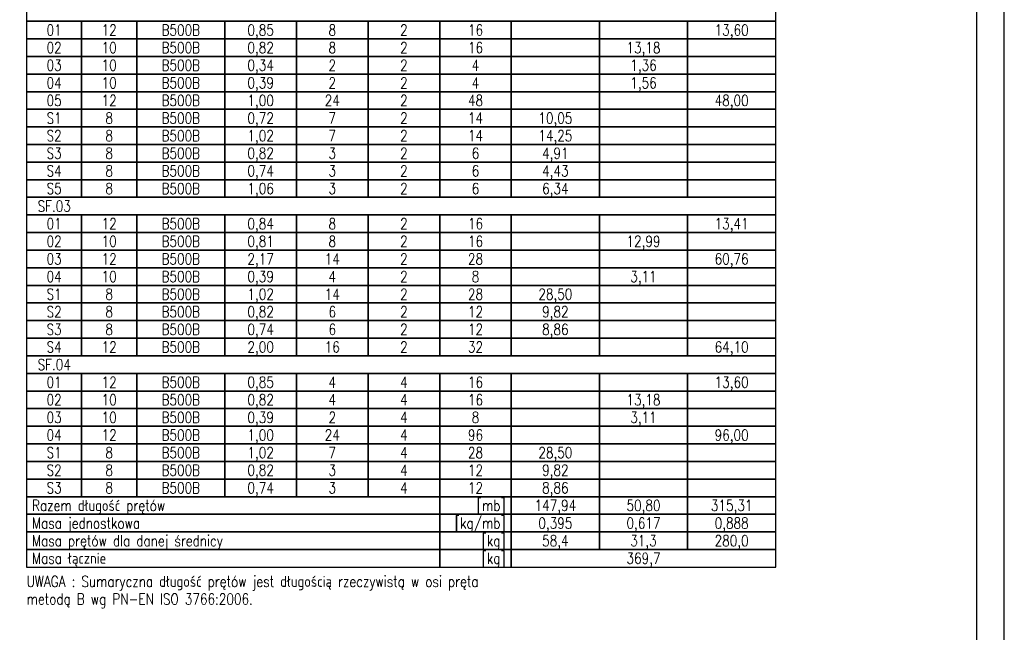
# Model space of a CAD drawing. Header units: millimetres. Extents: x -62590 to 46238, y 147773 to 522018.
# Tile 43 of 93: x 11769 to 16238, y 245213 to 247996. Entities that reach past the tile are written whole.
import ezdxf
from ezdxf.enums import TextEntityAlignment as Align

# ---------------------------------------------------------------- set-up
doc = ezdxf.new("R2010")
doc.units = ezdxf.units.MM
for name, color, linetype in [('!PB_Ramka', 7, 'Continuous'), ('e-cad_cienkie', 1, 'Continuous'), ('e-cad_opisy', 7, 'Continuous')]:
    doc.layers.add(name, color=color, linetype=linetype)
doc.styles.add('e-cad_1', font='simplex.shx', dxfattribs={"width": 0.8})

# ---------------------------------------------------------------- blocks, each defined once
blk = doc.blocks.new('*U24')
at = {"layer": 'e-cad_opisy', "color": 8, "ltscale": 0.4}
blk.add_lwpolyline([(0, 0), (600, 0), (600, 297), (25, 297), (25, 297), (0, 297), (0, 0)], dxfattribs=at)
at = {"layer": 'e-cad_opisy', "color": 3, "ltscale": 0.4}
blk.add_lwpolyline([(30, 5), (595, 5), (595, 292), (30, 292), (30, 5)], dxfattribs=at)

msp = doc.modelspace()

# ---------------------------------------------------------------- linework, layer by layer
at = {"layer": 'e-cad_cienkie', "ltscale": 10}
for points in [[(11800.5, 247989.2), (15200.5, 247989.2), (15200.5, 248069.2), (11800.5, 248069.2)], [(11800.5, 247909.2), (12050.5, 247909.2), (12050.5, 247989.2), (11800.5, 247989.2)], [(12050.5, 247909.2), (12300.5, 247909.2), (12300.5, 247989.2), (12050.5, 247989.2)], [(12300.5, 247909.2), (12700.5, 247909.2), (12700.5, 247989.2), (12300.5, 247989.2)], [(12700.5, 247909.2), (13025.5, 247909.2), (13025.5, 247989.2), (12700.5, 247989.2)], [(13025.5, 247909.2), (13350.5, 247909.2), (13350.5, 247989.2), (13025.5, 247989.2)], [(13350.5, 247909.2), (13675.5, 247909.2), (13675.5, 247989.2), (13350.5, 247989.2)], [(13675.5, 247909.2), (14000.5, 247909.2), (14000.5, 247989.2), (13675.5, 247989.2)], [(14000.5, 247909.2), (14400.5, 247909.2), (14400.5, 247989.2), (14000.5, 247989.2)], [(14400.5, 247909.2), (14800.5, 247909.2), (14800.5, 247989.2), (14400.5, 247989.2)], [(14800.5, 247909.2), (15200.5, 247909.2), (15200.5, 247989.2), (14800.5, 247989.2)], [(11800.5, 247829.2), (12050.5, 247829.2), (12050.5, 247909.2), (11800.5, 247909.2)], [(12050.5, 247829.2), (12300.5, 247829.2), (12300.5, 247909.2), (12050.5, 247909.2)], [(12300.5, 247829.2), (12700.5, 247829.2), (12700.5, 247909.2), (12300.5, 247909.2)], [(12700.5, 247829.2), (13025.5, 247829.2), (13025.5, 247909.2), (12700.5, 247909.2)], [(13025.5, 247829.2), (13350.5, 247829.2), (13350.5, 247909.2), (13025.5, 247909.2)], [(13350.5, 247829.2), (13675.5, 247829.2), (13675.5, 247909.2), (13350.5, 247909.2)], [(13675.5, 247829.2), (14000.5, 247829.2), (14000.5, 247909.2), (13675.5, 247909.2)], [(14000.5, 247829.2), (14400.5, 247829.2), (14400.5, 247909.2), (14000.5, 247909.2)], [(14400.5, 247829.2), (14800.5, 247829.2), (14800.5, 247909.2), (14400.5, 247909.2)], [(14800.5, 247829.2), (15200.5, 247829.2), (15200.5, 247909.2), (14800.5, 247909.2)], [(11800.5, 247749.2), (12050.5, 247749.2), (12050.5, 247829.2), (11800.5, 247829.2)], [(12050.5, 247749.2), (12300.5, 247749.2), (12300.5, 247829.2), (12050.5, 247829.2)], [(12300.5, 247749.2), (12700.5, 247749.2), (12700.5, 247829.2), (12300.5, 247829.2)], [(12700.5, 247749.2), (13025.5, 247749.2), (13025.5, 247829.2), (12700.5, 247829.2)], [(13025.5, 247749.2), (13350.5, 247749.2), (13350.5, 247829.2), (13025.5, 247829.2)], [(13350.5, 247749.2), (13675.5, 247749.2), (13675.5, 247829.2), (13350.5, 247829.2)], [(13675.5, 247749.2), (14000.5, 247749.2), (14000.5, 247829.2), (13675.5, 247829.2)], [(14000.5, 247749.2), (14400.5, 247749.2), (14400.5, 247829.2), (14000.5, 247829.2)], [(14400.5, 247749.2), (14800.5, 247749.2), (14800.5, 247829.2), (14400.5, 247829.2)], [(14800.5, 247749.2), (15200.5, 247749.2), (15200.5, 247829.2), (14800.5, 247829.2)], [(11800.5, 247669.2), (12050.5, 247669.2), (12050.5, 247749.2), (11800.5, 247749.2)], [(12050.5, 247669.2), (12300.5, 247669.2), (12300.5, 247749.2), (12050.5, 247749.2)], [(12300.5, 247669.2), (12700.5, 247669.2), (12700.5, 247749.2), (12300.5, 247749.2)], [(12700.5, 247669.2), (13025.5, 247669.2), (13025.5, 247749.2), (12700.5, 247749.2)], [(13025.5, 247669.2), (13350.5, 247669.2), (13350.5, 247749.2), (13025.5, 247749.2)], [(13350.5, 247669.2), (13675.5, 247669.2), (13675.5, 247749.2), (13350.5, 247749.2)], [(13675.5, 247669.2), (14000.5, 247669.2), (14000.5, 247749.2), (13675.5, 247749.2)], [(14000.5, 247669.2), (14400.5, 247669.2), (14400.5, 247749.2), (14000.5, 247749.2)], [(14400.5, 247669.2), (14800.5, 247669.2), (14800.5, 247749.2), (14400.5, 247749.2)], [(14800.5, 247669.2), (15200.5, 247669.2), (15200.5, 247749.2), (14800.5, 247749.2)], [(11800.5, 247589.2), (12050.5, 247589.2), (12050.5, 247669.2), (11800.5, 247669.2)], [(12050.5, 247589.2), (12300.5, 247589.2), (12300.5, 247669.2), (12050.5, 247669.2)], [(12300.5, 247589.2), (12700.5, 247589.2), (12700.5, 247669.2), (12300.5, 247669.2)], [(12700.5, 247589.2), (13025.5, 247589.2), (13025.5, 247669.2), (12700.5, 247669.2)], [(13025.5, 247589.2), (13350.5, 247589.2), (13350.5, 247669.2), (13025.5, 247669.2)], [(13350.5, 247589.2), (13675.5, 247589.2), (13675.5, 247669.2), (13350.5, 247669.2)], [(13675.5, 247589.2), (14000.5, 247589.2), (14000.5, 247669.2), (13675.5, 247669.2)], [(14000.5, 247589.2), (14400.5, 247589.2), (14400.5, 247669.2), (14000.5, 247669.2)], [(14400.5, 247589.2), (14800.5, 247589.2), (14800.5, 247669.2), (14400.5, 247669.2)], [(14800.5, 247589.2), (15200.5, 247589.2), (15200.5, 247669.2), (14800.5, 247669.2)], [(11800.5, 247509.2), (12050.5, 247509.2), (12050.5, 247589.2), (11800.5, 247589.2)], [(12050.5, 247509.2), (12300.5, 247509.2), (12300.5, 247589.2), (12050.5, 247589.2)], [(12300.5, 247509.2), (12700.5, 247509.2), (12700.5, 247589.2), (12300.5, 247589.2)], [(12700.5, 247509.2), (13025.5, 247509.2), (13025.5, 247589.2), (12700.5, 247589.2)], [(13025.5, 247509.2), (13350.5, 247509.2), (13350.5, 247589.2), (13025.5, 247589.2)], [(13350.5, 247509.2), (13675.5, 247509.2), (13675.5, 247589.2), (13350.5, 247589.2)], [(13675.5, 247509.2), (14000.5, 247509.2), (14000.5, 247589.2), (13675.5, 247589.2)], [(14000.5, 247509.2), (14400.5, 247509.2), (14400.5, 247589.2), (14000.5, 247589.2)], [(14400.5, 247509.2), (14800.5, 247509.2), (14800.5, 247589.2), (14400.5, 247589.2)], [(14800.5, 247509.2), (15200.5, 247509.2), (15200.5, 247589.2), (14800.5, 247589.2)], [(11800.5, 247429.2), (12050.5, 247429.2), (12050.5, 247509.2), (11800.5, 247509.2)], [(12050.5, 247429.2), (12300.5, 247429.2), (12300.5, 247509.2), (12050.5, 247509.2)], [(12300.5, 247429.2), (12700.5, 247429.2), (12700.5, 247509.2), (12300.5, 247509.2)], [(12700.5, 247429.2), (13025.5, 247429.2), (13025.5, 247509.2), (12700.5, 247509.2)], [(13025.5, 247429.2), (13350.5, 247429.2), (13350.5, 247509.2), (13025.5, 247509.2)], [(13350.5, 247429.2), (13675.5, 247429.2), (13675.5, 247509.2), (13350.5, 247509.2)], [(13675.5, 247429.2), (14000.5, 247429.2), (14000.5, 247509.2), (13675.5, 247509.2)], [(14000.5, 247429.2), (14400.5, 247429.2), (14400.5, 247509.2), (14000.5, 247509.2)], [(14400.5, 247429.2), (14800.5, 247429.2), (14800.5, 247509.2), (14400.5, 247509.2)], [(14800.5, 247429.2), (15200.5, 247429.2), (15200.5, 247509.2), (14800.5, 247509.2)], [(11800.5, 247349.2), (12050.5, 247349.2), (12050.5, 247429.2), (11800.5, 247429.2)], [(12050.5, 247349.2), (12300.5, 247349.2), (12300.5, 247429.2), (12050.5, 247429.2)], [(12300.5, 247349.2), (12700.5, 247349.2), (12700.5, 247429.2), (12300.5, 247429.2)], [(12700.5, 247349.2), (13025.5, 247349.2), (13025.5, 247429.2), (12700.5, 247429.2)], [(13025.5, 247349.2), (13350.5, 247349.2), (13350.5, 247429.2), (13025.5, 247429.2)], [(13350.5, 247349.2), (13675.5, 247349.2), (13675.5, 247429.2), (13350.5, 247429.2)], [(13675.5, 247349.2), (14000.5, 247349.2), (14000.5, 247429.2), (13675.5, 247429.2)], [(14000.5, 247349.2), (14400.5, 247349.2), (14400.5, 247429.2), (14000.5, 247429.2)], [(14400.5, 247349.2), (14800.5, 247349.2), (14800.5, 247429.2), (14400.5, 247429.2)], [(14800.5, 247349.2), (15200.5, 247349.2), (15200.5, 247429.2), (14800.5, 247429.2)], [(11800.5, 247269.2), (12050.5, 247269.2), (12050.5, 247349.2), (11800.5, 247349.2)], [(12050.5, 247269.2), (12300.5, 247269.2), (12300.5, 247349.2), (12050.5, 247349.2)], [(12300.5, 247269.2), (12700.5, 247269.2), (12700.5, 247349.2), (12300.5, 247349.2)], [(12700.5, 247269.2), (13025.5, 247269.2), (13025.5, 247349.2), (12700.5, 247349.2)], [(13025.5, 247269.2), (13350.5, 247269.2), (13350.5, 247349.2), (13025.5, 247349.2)], [(13350.5, 247269.2), (13675.5, 247269.2), (13675.5, 247349.2), (13350.5, 247349.2)], [(13675.5, 247269.2), (14000.5, 247269.2), (14000.5, 247349.2), (13675.5, 247349.2)], [(14000.5, 247269.2), (14400.5, 247269.2), (14400.5, 247349.2), (14000.5, 247349.2)], [(14400.5, 247269.2), (14800.5, 247269.2), (14800.5, 247349.2), (14400.5, 247349.2)], [(14800.5, 247269.2), (15200.5, 247269.2), (15200.5, 247349.2), (14800.5, 247349.2)], [(11800.5, 247189.2), (12050.5, 247189.2), (12050.5, 247269.2), (11800.5, 247269.2)], [(12050.5, 247189.2), (12300.5, 247189.2), (12300.5, 247269.2), (12050.5, 247269.2)], [(12300.5, 247189.2), (12700.5, 247189.2), (12700.5, 247269.2), (12300.5, 247269.2)], [(12700.5, 247189.2), (13025.5, 247189.2), (13025.5, 247269.2), (12700.5, 247269.2)], [(13025.5, 247189.2), (13350.5, 247189.2), (13350.5, 247269.2), (13025.5, 247269.2)], [(13350.5, 247189.2), (13675.5, 247189.2), (13675.5, 247269.2), (13350.5, 247269.2)], [(13675.5, 247189.2), (14000.5, 247189.2), (14000.5, 247269.2), (13675.5, 247269.2)], [(14000.5, 247189.2), (14400.5, 247189.2), (14400.5, 247269.2), (14000.5, 247269.2)], [(14400.5, 247189.2), (14800.5, 247189.2), (14800.5, 247269.2), (14400.5, 247269.2)], [(14800.5, 247189.2), (15200.5, 247189.2), (15200.5, 247269.2), (14800.5, 247269.2)], [(11800.5, 247109.2), (15200.5, 247109.2), (15200.5, 247189.2), (11800.5, 247189.2)], [(11800.5, 247029.2), (12050.5, 247029.2), (12050.5, 247109.2), (11800.5, 247109.2)], [(12050.5, 247029.2), (12300.5, 247029.2), (12300.5, 247109.2), (12050.5, 247109.2)], [(12300.5, 247029.2), (12700.5, 247029.2), (12700.5, 247109.2), (12300.5, 247109.2)], [(12700.5, 247029.2), (13025.5, 247029.2), (13025.5, 247109.2), (12700.5, 247109.2)], [(13025.5, 247029.2), (13350.5, 247029.2), (13350.5, 247109.2), (13025.5, 247109.2)], [(13350.5, 247029.2), (13675.5, 247029.2), (13675.5, 247109.2), (13350.5, 247109.2)], [(13675.5, 247029.2), (14000.5, 247029.2), (14000.5, 247109.2), (13675.5, 247109.2)], [(14000.5, 247029.2), (14400.5, 247029.2), (14400.5, 247109.2), (14000.5, 247109.2)], [(14400.5, 247029.2), (14800.5, 247029.2), (14800.5, 247109.2), (14400.5, 247109.2)], [(14800.5, 247029.2), (15200.5, 247029.2), (15200.5, 247109.2), (14800.5, 247109.2)], [(11800.5, 246949.2), (12050.5, 246949.2), (12050.5, 247029.2), (11800.5, 247029.2)], [(12050.5, 246949.2), (12300.5, 246949.2), (12300.5, 247029.2), (12050.5, 247029.2)], [(12300.5, 246949.2), (12700.5, 246949.2), (12700.5, 247029.2), (12300.5, 247029.2)], [(12700.5, 246949.2), (13025.5, 246949.2), (13025.5, 247029.2), (12700.5, 247029.2)], [(13025.5, 246949.2), (13350.5, 246949.2), (13350.5, 247029.2), (13025.5, 247029.2)], [(13350.5, 246949.2), (13675.5, 246949.2), (13675.5, 247029.2), (13350.5, 247029.2)], [(13675.5, 246949.2), (14000.5, 246949.2), (14000.5, 247029.2), (13675.5, 247029.2)], [(14000.5, 246949.2), (14400.5, 246949.2), (14400.5, 247029.2), (14000.5, 247029.2)], [(14400.5, 246949.2), (14800.5, 246949.2), (14800.5, 247029.2), (14400.5, 247029.2)], [(14800.5, 246949.2), (15200.5, 246949.2), (15200.5, 247029.2), (14800.5, 247029.2)], [(11800.5, 246869.2), (12050.5, 246869.2), (12050.5, 246949.2), (11800.5, 246949.2)], [(12050.5, 246869.2), (12300.5, 246869.2), (12300.5, 246949.2), (12050.5, 246949.2)], [(12300.5, 246869.2), (12700.5, 246869.2), (12700.5, 246949.2), (12300.5, 246949.2)], [(12700.5, 246869.2), (13025.5, 246869.2), (13025.5, 246949.2), (12700.5, 246949.2)], [(13025.5, 246869.2), (13350.5, 246869.2), (13350.5, 246949.2), (13025.5, 246949.2)], [(13350.5, 246869.2), (13675.5, 246869.2), (13675.5, 246949.2), (13350.5, 246949.2)], [(13675.5, 246869.2), (14000.5, 246869.2), (14000.5, 246949.2), (13675.5, 246949.2)], [(14000.5, 246869.2), (14400.5, 246869.2), (14400.5, 246949.2), (14000.5, 246949.2)], [(14400.5, 246869.2), (14800.5, 246869.2), (14800.5, 246949.2), (14400.5, 246949.2)], [(14800.5, 246869.2), (15200.5, 246869.2), (15200.5, 246949.2), (14800.5, 246949.2)], [(11800.5, 246789.2), (12050.5, 246789.2), (12050.5, 246869.2), (11800.5, 246869.2)], [(12050.5, 246789.2), (12300.5, 246789.2), (12300.5, 246869.2), (12050.5, 246869.2)], [(12300.5, 246789.2), (12700.5, 246789.2), (12700.5, 246869.2), (12300.5, 246869.2)], [(12700.5, 246789.2), (13025.5, 246789.2), (13025.5, 246869.2), (12700.5, 246869.2)], [(13025.5, 246789.2), (13350.5, 246789.2), (13350.5, 246869.2), (13025.5, 246869.2)], [(13350.5, 246789.2), (13675.5, 246789.2), (13675.5, 246869.2), (13350.5, 246869.2)], [(13675.5, 246789.2), (14000.5, 246789.2), (14000.5, 246869.2), (13675.5, 246869.2)], [(14000.5, 246789.2), (14400.5, 246789.2), (14400.5, 246869.2), (14000.5, 246869.2)], [(14400.5, 246789.2), (14800.5, 246789.2), (14800.5, 246869.2), (14400.5, 246869.2)], [(14800.5, 246789.2), (15200.5, 246789.2), (15200.5, 246869.2), (14800.5, 246869.2)], [(11800.5, 246709.2), (12050.5, 246709.2), (12050.5, 246789.2), (11800.5, 246789.2)], [(12050.5, 246709.2), (12300.5, 246709.2), (12300.5, 246789.2), (12050.5, 246789.2)], [(12300.5, 246709.2), (12700.5, 246709.2), (12700.5, 246789.2), (12300.5, 246789.2)], [(12700.5, 246709.2), (13025.5, 246709.2), (13025.5, 246789.2), (12700.5, 246789.2)], [(13025.5, 246709.2), (13350.5, 246709.2), (13350.5, 246789.2), (13025.5, 246789.2)], [(13350.5, 246709.2), (13675.5, 246709.2), (13675.5, 246789.2), (13350.5, 246789.2)], [(13675.5, 246709.2), (14000.5, 246709.2), (14000.5, 246789.2), (13675.5, 246789.2)], [(14000.5, 246709.2), (14400.5, 246709.2), (14400.5, 246789.2), (14000.5, 246789.2)], [(14400.5, 246709.2), (14800.5, 246709.2), (14800.5, 246789.2), (14400.5, 246789.2)], [(14800.5, 246709.2), (15200.5, 246709.2), (15200.5, 246789.2), (14800.5, 246789.2)], [(11800.5, 246629.2), (12050.5, 246629.2), (12050.5, 246709.2), (11800.5, 246709.2)], [(12050.5, 246629.2), (12300.5, 246629.2), (12300.5, 246709.2), (12050.5, 246709.2)], [(12300.5, 246629.2), (12700.5, 246629.2), (12700.5, 246709.2), (12300.5, 246709.2)], [(12700.5, 246629.2), (13025.5, 246629.2), (13025.5, 246709.2), (12700.5, 246709.2)], [(13025.5, 246629.2), (13350.5, 246629.2), (13350.5, 246709.2), (13025.5, 246709.2)], [(13350.5, 246629.2), (13675.5, 246629.2), (13675.5, 246709.2), (13350.5, 246709.2)], [(13675.5, 246629.2), (14000.5, 246629.2), (14000.5, 246709.2), (13675.5, 246709.2)], [(14000.5, 246629.2), (14400.5, 246629.2), (14400.5, 246709.2), (14000.5, 246709.2)], [(14400.5, 246629.2), (14800.5, 246629.2), (14800.5, 246709.2), (14400.5, 246709.2)], [(14800.5, 246629.2), (15200.5, 246629.2), (15200.5, 246709.2), (14800.5, 246709.2)], [(11800.5, 246549.2), (12050.5, 246549.2), (12050.5, 246629.2), (11800.5, 246629.2)], [(12050.5, 246549.2), (12300.5, 246549.2), (12300.5, 246629.2), (12050.5, 246629.2)], [(12300.5, 246549.2), (12700.5, 246549.2), (12700.5, 246629.2), (12300.5, 246629.2)], [(12700.5, 246549.2), (13025.5, 246549.2), (13025.5, 246629.2), (12700.5, 246629.2)], [(13025.5, 246549.2), (13350.5, 246549.2), (13350.5, 246629.2), (13025.5, 246629.2)], [(13350.5, 246549.2), (13675.5, 246549.2), (13675.5, 246629.2), (13350.5, 246629.2)], [(13675.5, 246549.2), (14000.5, 246549.2), (14000.5, 246629.2), (13675.5, 246629.2)], [(14000.5, 246549.2), (14400.5, 246549.2), (14400.5, 246629.2), (14000.5, 246629.2)], [(14400.5, 246549.2), (14800.5, 246549.2), (14800.5, 246629.2), (14400.5, 246629.2)], [(14800.5, 246549.2), (15200.5, 246549.2), (15200.5, 246629.2), (14800.5, 246629.2)], [(11800.5, 246469.2), (12050.5, 246469.2), (12050.5, 246549.2), (11800.5, 246549.2)], [(12050.5, 246469.2), (12300.5, 246469.2), (12300.5, 246549.2), (12050.5, 246549.2)], [(12300.5, 246469.2), (12700.5, 246469.2), (12700.5, 246549.2), (12300.5, 246549.2)], [(12700.5, 246469.2), (13025.5, 246469.2), (13025.5, 246549.2), (12700.5, 246549.2)], [(13025.5, 246469.2), (13350.5, 246469.2), (13350.5, 246549.2), (13025.5, 246549.2)], [(13350.5, 246469.2), (13675.5, 246469.2), (13675.5, 246549.2), (13350.5, 246549.2)], [(13675.5, 246469.2), (14000.5, 246469.2), (14000.5, 246549.2), (13675.5, 246549.2)], [(14000.5, 246469.2), (14400.5, 246469.2), (14400.5, 246549.2), (14000.5, 246549.2)], [(14400.5, 246469.2), (14800.5, 246469.2), (14800.5, 246549.2), (14400.5, 246549.2)], [(14800.5, 246469.2), (15200.5, 246469.2), (15200.5, 246549.2), (14800.5, 246549.2)], [(11800.5, 246389.2), (15200.5, 246389.2), (15200.5, 246469.2), (11800.5, 246469.2)], [(11800.5, 246309.2), (12050.5, 246309.2), (12050.5, 246389.2), (11800.5, 246389.2)], [(12050.5, 246309.2), (12300.5, 246309.2), (12300.5, 246389.2), (12050.5, 246389.2)], [(12300.5, 246309.2), (12700.5, 246309.2), (12700.5, 246389.2), (12300.5, 246389.2)], [(12700.5, 246309.2), (13025.5, 246309.2), (13025.5, 246389.2), (12700.5, 246389.2)], [(13025.5, 246309.2), (13350.5, 246309.2), (13350.5, 246389.2), (13025.5, 246389.2)], [(13350.5, 246309.2), (13675.5, 246309.2), (13675.5, 246389.2), (13350.5, 246389.2)], [(13675.5, 246309.2), (14000.5, 246309.2), (14000.5, 246389.2), (13675.5, 246389.2)], [(14000.5, 246309.2), (14400.5, 246309.2), (14400.5, 246389.2), (14000.5, 246389.2)], [(14400.5, 246309.2), (14800.5, 246309.2), (14800.5, 246389.2), (14400.5, 246389.2)], [(14800.5, 246309.2), (15200.5, 246309.2), (15200.5, 246389.2), (14800.5, 246389.2)], [(11800.5, 246229.2), (12050.5, 246229.2), (12050.5, 246309.2), (11800.5, 246309.2)], [(12050.5, 246229.2), (12300.5, 246229.2), (12300.5, 246309.2), (12050.5, 246309.2)], [(12300.5, 246229.2), (12700.5, 246229.2), (12700.5, 246309.2), (12300.5, 246309.2)], [(12700.5, 246229.2), (13025.5, 246229.2), (13025.5, 246309.2), (12700.5, 246309.2)], [(13025.5, 246229.2), (13350.5, 246229.2), (13350.5, 246309.2), (13025.5, 246309.2)], [(13350.5, 246229.2), (13675.5, 246229.2), (13675.5, 246309.2), (13350.5, 246309.2)], [(13675.5, 246229.2), (14000.5, 246229.2), (14000.5, 246309.2), (13675.5, 246309.2)], [(14000.5, 246229.2), (14400.5, 246229.2), (14400.5, 246309.2), (14000.5, 246309.2)], [(14400.5, 246229.2), (14800.5, 246229.2), (14800.5, 246309.2), (14400.5, 246309.2)], [(14800.5, 246229.2), (15200.5, 246229.2), (15200.5, 246309.2), (14800.5, 246309.2)], [(11800.5, 246149.2), (12050.5, 246149.2), (12050.5, 246229.2), (11800.5, 246229.2)], [(12050.5, 246149.2), (12300.5, 246149.2), (12300.5, 246229.2), (12050.5, 246229.2)], [(12300.5, 246149.2), (12700.5, 246149.2), (12700.5, 246229.2), (12300.5, 246229.2)], [(12700.5, 246149.2), (13025.5, 246149.2), (13025.5, 246229.2), (12700.5, 246229.2)], [(13025.5, 246149.2), (13350.5, 246149.2), (13350.5, 246229.2), (13025.5, 246229.2)], [(13350.5, 246149.2), (13675.5, 246149.2), (13675.5, 246229.2), (13350.5, 246229.2)], [(13675.5, 246149.2), (14000.5, 246149.2), (14000.5, 246229.2), (13675.5, 246229.2)], [(14000.5, 246149.2), (14400.5, 246149.2), (14400.5, 246229.2), (14000.5, 246229.2)], [(14400.5, 246149.2), (14800.5, 246149.2), (14800.5, 246229.2), (14400.5, 246229.2)], [(14800.5, 246149.2), (15200.5, 246149.2), (15200.5, 246229.2), (14800.5, 246229.2)], [(11800.5, 246069.2), (12050.5, 246069.2), (12050.5, 246149.2), (11800.5, 246149.2)], [(12050.5, 246069.2), (12300.5, 246069.2), (12300.5, 246149.2), (12050.5, 246149.2)], [(12300.5, 246069.2), (12700.5, 246069.2), (12700.5, 246149.2), (12300.5, 246149.2)], [(12700.5, 246069.2), (13025.5, 246069.2), (13025.5, 246149.2), (12700.5, 246149.2)], [(13025.5, 246069.2), (13350.5, 246069.2), (13350.5, 246149.2), (13025.5, 246149.2)], [(13350.5, 246069.2), (13675.5, 246069.2), (13675.5, 246149.2), (13350.5, 246149.2)], [(13675.5, 246069.2), (14000.5, 246069.2), (14000.5, 246149.2), (13675.5, 246149.2)], [(14000.5, 246069.2), (14400.5, 246069.2), (14400.5, 246149.2), (14000.5, 246149.2)], [(14400.5, 246069.2), (14800.5, 246069.2), (14800.5, 246149.2), (14400.5, 246149.2)], [(14800.5, 246069.2), (15200.5, 246069.2), (15200.5, 246149.2), (14800.5, 246149.2)], [(11800.5, 245989.2), (12050.5, 245989.2), (12050.5, 246069.2), (11800.5, 246069.2)], [(12050.5, 245989.2), (12300.5, 245989.2), (12300.5, 246069.2), (12050.5, 246069.2)], [(12300.5, 245989.2), (12700.5, 245989.2), (12700.5, 246069.2), (12300.5, 246069.2)], [(12700.5, 245989.2), (13025.5, 245989.2), (13025.5, 246069.2), (12700.5, 246069.2)], [(13025.5, 245989.2), (13350.5, 245989.2), (13350.5, 246069.2), (13025.5, 246069.2)], [(13350.5, 245989.2), (13675.5, 245989.2), (13675.5, 246069.2), (13350.5, 246069.2)], [(13675.5, 245989.2), (14000.5, 245989.2), (14000.5, 246069.2), (13675.5, 246069.2)], [(14000.5, 245989.2), (14400.5, 245989.2), (14400.5, 246069.2), (14000.5, 246069.2)], [(14400.5, 245989.2), (14800.5, 245989.2), (14800.5, 246069.2), (14400.5, 246069.2)], [(14800.5, 245989.2), (15200.5, 245989.2), (15200.5, 246069.2), (14800.5, 246069.2)], [(11800.5, 245909.2), (12050.5, 245909.2), (12050.5, 245989.2), (11800.5, 245989.2)], [(12050.5, 245909.2), (12300.5, 245909.2), (12300.5, 245989.2), (12050.5, 245989.2)], [(12300.5, 245909.2), (12700.5, 245909.2), (12700.5, 245989.2), (12300.5, 245989.2)], [(12700.5, 245909.2), (13025.5, 245909.2), (13025.5, 245989.2), (12700.5, 245989.2)], [(13025.5, 245909.2), (13350.5, 245909.2), (13350.5, 245989.2), (13025.5, 245989.2)], [(13350.5, 245909.2), (13675.5, 245909.2), (13675.5, 245989.2), (13350.5, 245989.2)], [(13675.5, 245909.2), (14000.5, 245909.2), (14000.5, 245989.2), (13675.5, 245989.2)], [(14000.5, 245909.2), (14400.5, 245909.2), (14400.5, 245989.2), (14000.5, 245989.2)], [(14400.5, 245909.2), (14800.5, 245909.2), (14800.5, 245989.2), (14400.5, 245989.2)], [(14800.5, 245909.2), (15200.5, 245909.2), (15200.5, 245989.2), (14800.5, 245989.2)], [(11800.5, 245829.2), (12050.5, 245829.2), (12050.5, 245909.2), (11800.5, 245909.2)], [(12050.5, 245829.2), (12300.5, 245829.2), (12300.5, 245909.2), (12050.5, 245909.2)], [(12300.5, 245829.2), (12700.5, 245829.2), (12700.5, 245909.2), (12300.5, 245909.2)], [(12700.5, 245829.2), (13025.5, 245829.2), (13025.5, 245909.2), (12700.5, 245909.2)], [(13025.5, 245829.2), (13350.5, 245829.2), (13350.5, 245909.2), (13025.5, 245909.2)], [(13350.5, 245829.2), (13675.5, 245829.2), (13675.5, 245909.2), (13350.5, 245909.2)], [(13675.5, 245829.2), (14000.5, 245829.2), (14000.5, 245909.2), (13675.5, 245909.2)], [(14000.5, 245829.2), (14400.5, 245829.2), (14400.5, 245909.2), (14000.5, 245909.2)], [(14400.5, 245829.2), (14800.5, 245829.2), (14800.5, 245909.2), (14400.5, 245909.2)], [(14800.5, 245829.2), (15200.5, 245829.2), (15200.5, 245909.2), (14800.5, 245909.2)], [(11800.5, 245749.2), (13675.5, 245749.2), (13675.5, 245829.2), (11800.5, 245829.2)], [(13675.5, 245749.2), (14000.5, 245749.2), (14000.5, 245829.2), (13675.5, 245829.2)], [(14000.5, 245749.2), (14400.5, 245749.2), (14400.5, 245829.2), (14000.5, 245829.2)], [(14400.5, 245749.2), (14800.5, 245749.2), (14800.5, 245829.2), (14400.5, 245829.2)], [(14800.5, 245749.2), (15200.5, 245749.2), (15200.5, 245829.2), (14800.5, 245829.2)], [(11800.5, 245669.2), (13675.5, 245669.2), (13675.5, 245749.2), (11800.5, 245749.2)], [(13675.5, 245669.2), (14000.5, 245669.2), (14000.5, 245749.2), (13675.5, 245749.2)], [(14000.5, 245669.2), (14400.5, 245669.2), (14400.5, 245749.2), (14000.5, 245749.2)], [(14400.5, 245669.2), (14800.5, 245669.2), (14800.5, 245749.2), (14400.5, 245749.2)], [(14800.5, 245669.2), (15200.5, 245669.2), (15200.5, 245749.2), (14800.5, 245749.2)], [(11800.5, 245589.2), (13675.5, 245589.2), (13675.5, 245669.2), (11800.5, 245669.2)], [(13675.5, 245589.2), (14000.5, 245589.2), (14000.5, 245669.2), (13675.5, 245669.2)], [(14000.5, 245589.2), (14400.5, 245589.2), (14400.5, 245669.2), (14000.5, 245669.2)], [(14400.5, 245589.2), (14800.5, 245589.2), (14800.5, 245669.2), (14400.5, 245669.2)], [(14800.5, 245589.2), (15200.5, 245589.2), (15200.5, 245669.2), (14800.5, 245669.2)], [(11800.5, 245509.2), (13675.5, 245509.2), (13675.5, 245589.2), (11800.5, 245589.2)], [(13675.5, 245509.2), (14000.5, 245509.2), (14000.5, 245589.2), (13675.5, 245589.2)], [(14000.5, 245509.2), (15200.5, 245509.2), (15200.5, 245589.2), (14000.5, 245589.2)]]:
    msp.add_lwpolyline(points, close=True, dxfattribs=at)

# ---------------------------------------------------------------- block references
at = {"layer": '!PB_Ramka', "xscale": 25, "yscale": 25, "zscale": 25}
msp.add_blockref('*U24', (1238, 242642.6), dxfattribs=at)

# ---------------------------------------------------------------- texts
at = {"layer": 'e-cad_opisy', "ltscale": 10, "style": 'e-cad_1', "width": 0.8}
for s, p in [('01', (11925.5, 247924.2)), ('12', (12175.5, 247924.2)), ('B500B', (12500.5, 247924.2)), ('0,85', (12863, 247924.2)), ('8', (13188, 247924.2)), ('2', (13513, 247924.2)), ('16', (13838, 247924.2)), ('13,60', (15000.5, 247924.2)), ('02', (11925.5, 247844.2)), ('10', (12175.5, 247844.2)), ('B500B', (12500.5, 247844.2)), ('0,82', (12863, 247844.2)), ('8', (13188, 247844.2)), ('2', (13513, 247844.2)), ('16', (13838, 247844.2)), ('13,18', (14600.5, 247844.2)), ('03', (11925.5, 247764.2)), ('10', (12175.5, 247764.2)), ('B500B', (12500.5, 247764.2)), ('0,34', (12863, 247764.2)), ('2', (13188, 247764.2)), ('2', (13513, 247764.2)), ('4', (13838, 247764.2)), ('1,36', (14600.5, 247764.2)), ('04', (11925.5, 247684.2)), ('10', (12175.5, 247684.2)), ('B500B', (12500.5, 247684.2)), ('0,39', (12863, 247684.2)), ('2', (13188, 247684.2)), ('2', (13513, 247684.2)), ('4', (13838, 247684.2)), ('1,56', (14600.5, 247684.2)), ('05', (11925.5, 247604.2)), ('12', (12175.5, 247604.2)), ('B500B', (12500.5, 247604.2)), ('1,00', (12863, 247604.2)), ('24', (13188, 247604.2)), ('2', (13513, 247604.2)), ('48', (13838, 247604.2)), ('48,00', (15000.5, 247604.2)), ('S1', (11925.5, 247524.2)), ('8', (12175.5, 247524.2)), ('B500B', (12500.5, 247524.2)), ('0,72', (12863, 247524.2)), ('7', (13188, 247524.2)), ('2', (13513, 247524.2)), ('14', (13838, 247524.2)), ('10,05', (14200.5, 247524.2)), ('S2', (11925.5, 247444.2)), ('8', (12175.5, 247444.2)), ('B500B', (12500.5, 247444.2)), ('1,02', (12863, 247444.2)), ('7', (13188, 247444.2)), ('2', (13513, 247444.2)), ('14', (13838, 247444.2)), ('14,25', (14200.5, 247444.2)), ('S3', (11925.5, 247364.2)), ('8', (12175.5, 247364.2)), ('B500B', (12500.5, 247364.2)), ('0,82', (12863, 247364.2)), ('3', (13188, 247364.2)), ('2', (13513, 247364.2)), ('6', (13838, 247364.2)), ('4,91', (14200.5, 247364.2)), ('S4', (11925.5, 247284.2)), ('8', (12175.5, 247284.2)), ('B500B', (12500.5, 247284.2)), ('0,74', (12863, 247284.2)), ('3', (13188, 247284.2)), ('2', (13513, 247284.2)), ('6', (13838, 247284.2)), ('4,43', (14200.5, 247284.2)), ('S5', (11925.5, 247204.2)), ('8', (12175.5, 247204.2)), ('B500B', (12500.5, 247204.2)), ('1,06', (12863, 247204.2)), ('3', (13188, 247204.2)), ('2', (13513, 247204.2)), ('6', (13838, 247204.2)), ('6,34', (14200.5, 247204.2)), ('01', (11925.5, 247044.2)), ('12', (12175.5, 247044.2)), ('B500B', (12500.5, 247044.2)), ('0,84', (12863, 247044.2)), ('8', (13188, 247044.2)), ('2', (13513, 247044.2)), ('16', (13838, 247044.2)), ('13,41', (15000.5, 247044.2)), ('02', (11925.5, 246964.2)), ('10', (12175.5, 246964.2)), ('B500B', (12500.5, 246964.2)), ('0,81', (12863, 246964.2)), ('8', (13188, 246964.2)), ('2', (13513, 246964.2)), ('16', (13838, 246964.2)), ('12,99', (14600.5, 246964.2)), ('03', (11925.5, 246884.2)), ('12', (12175.5, 246884.2)), ('B500B', (12500.5, 246884.2)), ('2,17', (12863, 246884.2)), ('14', (13188, 246884.2)), ('2', (13513, 246884.2)), ('28', (13838, 246884.2)), ('60,76', (15000.5, 246884.2)), ('04', (11925.5, 246804.2)), ('10', (12175.5, 246804.2)), ('B500B', (12500.5, 246804.2)), ('0,39', (12863, 246804.2)), ('4', (13188, 246804.2)), ('2', (13513, 246804.2)), ('8', (13838, 246804.2)), ('3,11', (14600.5, 246804.2)), ('S1', (11925.5, 246724.2)), ('8', (12175.5, 246724.2)), ('B500B', (12500.5, 246724.2)), ('1,02', (12863, 246724.2)), ('14', (13188, 246724.2)), ('2', (13513, 246724.2)), ('28', (13838, 246724.2)), ('28,50', (14200.5, 246724.2)), ('S2', (11925.5, 246644.2)), ('8', (12175.5, 246644.2)), ('B500B', (12500.5, 246644.2)), ('0,82', (12863, 246644.2)), ('6', (13188, 246644.2)), ('2', (13513, 246644.2)), ('12', (13838, 246644.2)), ('9,82', (14200.5, 246644.2)), ('S3', (11925.5, 246564.2)), ('8', (12175.5, 246564.2)), ('B500B', (12500.5, 246564.2)), ('0,74', (12863, 246564.2)), ('6', (13188, 246564.2)), ('2', (13513, 246564.2)), ('12', (13838, 246564.2)), ('8,86', (14200.5, 246564.2)), ('S4', (11925.5, 246484.2)), ('12', (12175.5, 246484.2)), ('B500B', (12500.5, 246484.2)), ('2,00', (12863, 246484.2)), ('16', (13188, 246484.2)), ('2', (13513, 246484.2)), ('32', (13838, 246484.2)), ('64,10', (15000.5, 246484.2)), ('01', (11925.5, 246324.2)), ('12', (12175.5, 246324.2)), ('B500B', (12500.5, 246324.2)), ('0,85', (12863, 246324.2)), ('4', (13188, 246324.2)), ('4', (13513, 246324.2)), ('16', (13838, 246324.2)), ('13,60', (15000.5, 246324.2)), ('02', (11925.5, 246244.2)), ('10', (12175.5, 246244.2)), ('B500B', (12500.5, 246244.2)), ('0,82', (12863, 246244.2)), ('4', (13188, 246244.2)), ('4', (13513, 246244.2)), ('16', (13838, 246244.2)), ('13,18', (14600.5, 246244.2)), ('03', (11925.5, 246164.2)), ('10', (12175.5, 246164.2)), ('B500B', (12500.5, 246164.2)), ('0,39', (12863, 246164.2)), ('2', (13188, 246164.2)), ('4', (13513, 246164.2)), ('8', (13838, 246164.2)), ('3,11', (14600.5, 246164.2)), ('04', (11925.5, 246084.2)), ('12', (12175.5, 246084.2)), ('B500B', (12500.5, 246084.2)), ('1,00', (12863, 246084.2)), ('24', (13188, 246084.2)), ('4', (13513, 246084.2)), ('96', (13838, 246084.2)), ('96,00', (15000.5, 246084.2)), ('S1', (11925.5, 246004.2)), ('8', (12175.5, 246004.2)), ('B500B', (12500.5, 246004.2)), ('1,02', (12863, 246004.2)), ('7', (13188, 246004.2)), ('4', (13513, 246004.2)), ('28', (13838, 246004.2)), ('28,50', (14200.5, 246004.2)), ('S2', (11925.5, 245924.2)), ('8', (12175.5, 245924.2)), ('B500B', (12500.5, 245924.2)), ('0,82', (12863, 245924.2)), ('3', (13188, 245924.2)), ('4', (13513, 245924.2)), ('12', (13838, 245924.2)), ('9,82', (14200.5, 245924.2)), ('S3', (11925.5, 245844.2)), ('8', (12175.5, 245844.2)), ('B500B', (12500.5, 245844.2)), ('0,74', (12863, 245844.2)), ('3', (13188, 245844.2)), ('4', (13513, 245844.2)), ('12', (13838, 245844.2)), ('8,86', (14200.5, 245844.2)), ('147,94', (14200.5, 245764.2)), ('50,80', (14600.5, 245764.2)), ('315,31', (15000.5, 245764.2)), ('0,395', (14200.5, 245684.2)), ('0,617', (14600.5, 245684.2)), ('0,888', (15000.5, 245684.2)), ('58,4', (14200.5, 245604.2)), ('31,3', (14600.5, 245604.2)), ('280,0', (15000.5, 245604.2)), ('369,7', (14600.5, 245524.2))]:
    msp.add_text(s, height=50, dxfattribs=at).set_placement(p, align=Align.CENTER)
for s, p in [('SF.03', (11850.5, 247124.2)), ('SF.04', (11850.5, 246404.2)), ('Razem długość prętów', (11825.5, 245764.2)), ('Masa jednostkowa', (11825.5, 245684.2)), ('Masa prętów dla danej średnicy', (11825.5, 245604.2)), ('Masa łącznie', (11825.5, 245524.2)), ('UWAGA : Sumaryczna długość prętów jest długością rzeczywistą w osi pręta', (11800.5, 245419.2)), ('metodą B wg PN-EN ISO 3766:2006.', (11800.5, 245339.2))]:
    msp.add_text(s, height=50, dxfattribs=at).set_placement(p)
for s, p in [('[mb]', (13975.5, 245764.2)), ('[kg/mb]', (13975.5, 245684.2)), ('[kg]', (13975.5, 245604.2)), ('[kg]', (13975.5, 245524.2))]:
    msp.add_text(s, height=50, dxfattribs=at).set_placement(p, align=Align.RIGHT)

doc.saveas('drawing.dxf')
